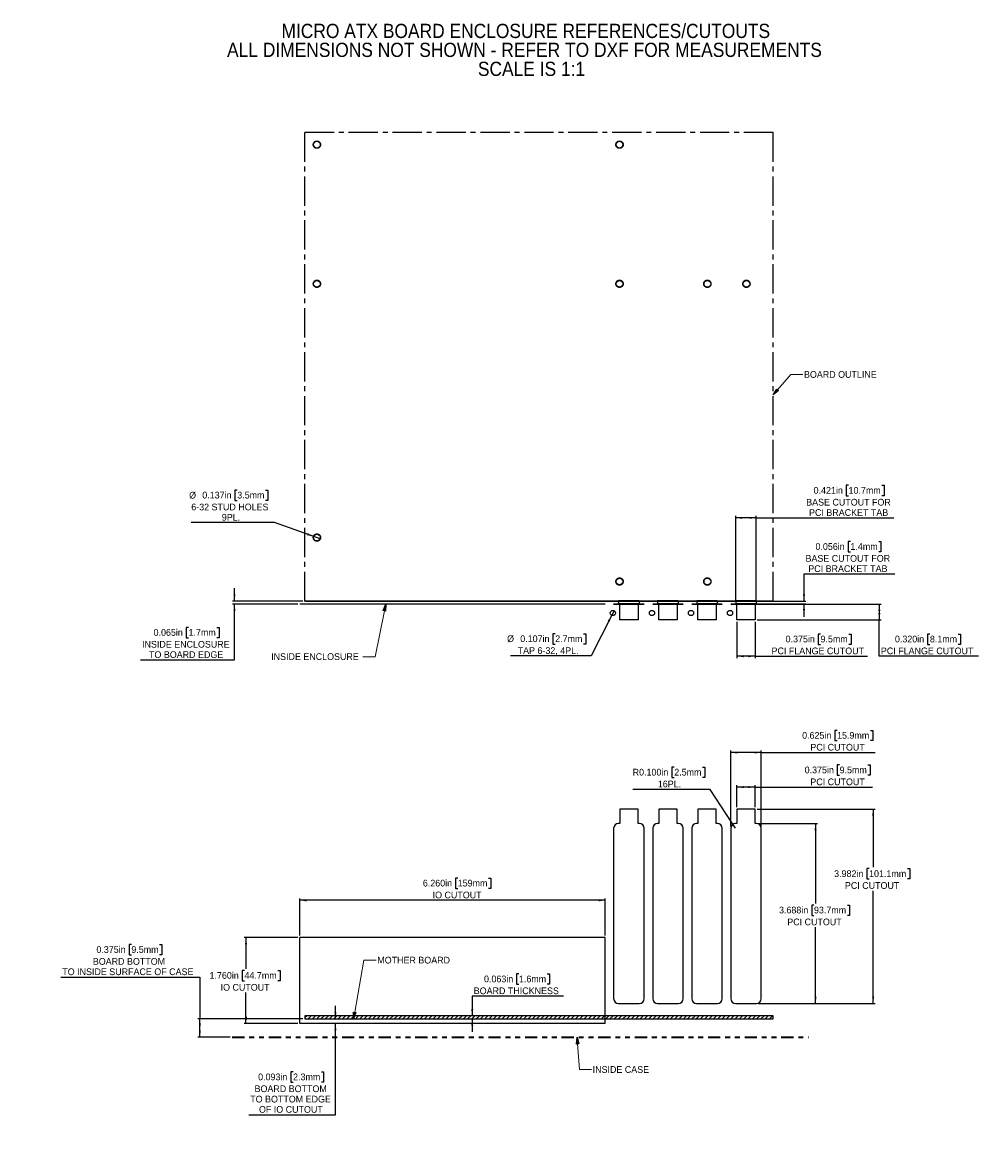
# Model space of a CAD drawing. Header units: inches. Extents: x 0 to 19.6, y 0 to 23.2.
import ezdxf

# ---------------------------------------------------------------- set-up
doc = ezdxf.new("R2010")
doc.units = ezdxf.units.IN
doc.header["$MEASUREMENT"] = 0
for name, pattern in [('SLD-Center', [0.75, 0.6, -0.05, 0.05, -0.05]), ('SLD-Phantom', [0.5, 0.25, -0.05, 0.05, -0.05, 0.05, -0.05]), ('SLD-Solid', [0])]:
    doc.linetypes.add(name, pattern=pattern)
doc.layers.add('LAYER0', color=179, linetype='SLD-Solid', lineweight=35)
doc.layers.add('SLD-0', color=179, linetype='SLD-Solid')
doc.styles.add('SLDTEXTSTYLE0', font='GOTHIC.TTF', dxfattribs={"width": 0.913})
doc.styles.add('SLDTEXTSTYLE1', font='ARIAL.TTF', dxfattribs={"width": 0.948})
doc.dimstyles.new('SLDDIMSTYLE0', dxfattribs={"dimtxt": 0.137795, "dimasz": 0.083333, "dimexe": 0, "dimexo": 0.0625, "dimgap": 0.034449, "dimtad": 0, "dimtih": 1, "dimtoh": 1, "dimdec": 3, "dimrnd": 1e-09, "dimzin": 12, "dimdsep": 46, "dimtxsty": 'SLDTEXTSTYLE1', "dimblk1": 'NONE', "dimblk2": 'NONE', "dimsah": 1, "dimcen": 0.09, "dimadec": 0, "dimazin": 3, "dimtfac": 1, "dimtdec": 3, "dimtofl": 0, "dimtmove": 0, "dimatfit": 3, "dimldrblk": 'NONE', "dimfxl": 1, "dimfrac": 2, "dimtolj": 1, "dimtzin": 12, "dimarcsym": 0})
doc.dimstyles.new('SLDDIMSTYLE1', dxfattribs={"dimtxt": 0.137795, "dimasz": 0.083333, "dimexe": 0, "dimexo": 0.0625, "dimgap": 0.034449, "dimtad": 0, "dimtih": 1, "dimtoh": 1, "dimdec": 3, "dimrnd": 1e-09, "dimzin": 12, "dimdsep": 46, "dimtxsty": 'SLDTEXTSTYLE1', "dimblk1": 'NONE', "dimblk2": 'NONE', "dimsah": 1, "dimcen": 0, "dimadec": 0, "dimazin": 3, "dimtfac": 1, "dimtdec": 3, "dimtmove": 0, "dimatfit": 3, "dimldrblk": 'NONE', "dimfxl": 1, "dimfrac": 2, "dimtolj": 1, "dimtzin": 12, "dimarcsym": 0})
doc.dimstyles.new('SLDDIMSTYLE2', dxfattribs={"dimtxt": 0.137795, "dimasz": 0.083333, "dimexe": 0, "dimexo": 0.0625, "dimgap": 0.034449, "dimtad": 0, "dimtih": 1, "dimtoh": 1, "dimdec": 3, "dimrnd": 1e-09, "dimzin": 4, "dimdsep": 46, "dimtxsty": 'SLDTEXTSTYLE1', "dimblk1": 'NONE', "dimblk2": 'NONE', "dimsah": 1, "dimcen": 0.09, "dimadec": 0, "dimazin": 1, "dimtfac": 1, "dimtdec": 3, "dimtofl": 0, "dimtmove": 0, "dimatfit": 3, "dimldrblk": 'NONE', "dimfxl": 1, "dimfrac": 2, "dimtolj": 1, "dimtzin": 12, "dimarcsym": 0})
doc.dimstyles.new('SLDDIMSTYLE3', dxfattribs={"dimtxt": 0.137795, "dimasz": 0.083333, "dimexe": 0, "dimexo": 0.0625, "dimgap": 0.034449, "dimtad": 0, "dimtih": 1, "dimtoh": 1, "dimdec": 3, "dimrnd": 1e-09, "dimzin": 4, "dimdsep": 46, "dimtxsty": 'SLDTEXTSTYLE1', "dimblk1": 'NONE', "dimblk2": 'NONE', "dimsah": 1, "dimcen": 0, "dimadec": 0, "dimazin": 1, "dimtfac": 1, "dimtdec": 3, "dimtofl": 0, "dimtmove": 0, "dimatfit": 3, "dimldrblk": 'NONE', "dimfxl": 1, "dimfrac": 2, "dimtolj": 1, "dimtzin": 12, "dimarcsym": 0})

# ---------------------------------------------------------------- blocks, each defined once
blk = doc.blocks.new('SW_NOTE_0_1')
at = {"layer": 'SLD-0', "color": 0, "insert": (5.022, 0.373), "char_height": 0.29167, "attachment_point": 2, "style": 'SLDTEXTSTYLE0'}
blk.add_mtext('MICRO ATX BOARD ENCLOSURE REFERENCES/CUTOUTS', dxfattribs=at)
blk = doc.blocks.new('SW_NOTE_0_2')
at = {"layer": 'SLD-0', "color": 0, "insert": (6.079, 0.373), "char_height": 0.29167, "attachment_point": 2, "style": 'SLDTEXTSTYLE0'}
blk.add_mtext('ALL DIMENSIONS NOT SHOWN - REFER TO DXF FOR MEASUREMENTS', dxfattribs=at)
blk = doc.blocks.new('SW_NOTE_0_3')
at = {"layer": 'SLD-0', "color": 0, "insert": (1.089, 0.373), "char_height": 0.29167, "attachment_point": 2, "style": 'SLDTEXTSTYLE0'}
blk.add_mtext('SCALE IS 1:1', dxfattribs=at)
blk = doc.blocks.new('SW_NOTE_0')
at = {"layer": 'SLD-0', "color": 7}
for name, p in [('SW_NOTE_0_1', (-0.08, -0.005)), ('SW_NOTE_0_2', (-1.164, -0.393)), ('SW_NOTE_0_3', (3.97, -0.782))]:
    blk.add_blockref(name, p, dxfattribs=at)
blk = doc.blocks.new('SW_HATCH_0')
at = {"color": 0, "linetype": 'SLD-Solid', "lineweight": 18}
for p, q in [((0, 0), (-0.042, -0.042)), ((0.088, 0), (0.026, -0.062)), ((0.177, 0), (0.114, -0.062)), ((0.265, 0), (0.203, -0.062)), ((0.354, 0), (0.291, -0.062)), ((0.442, 0), (0.379, -0.062)), ((0.53, 0), (0.468, -0.062)), ((0.619, 0), (0.556, -0.062)), ((0.707, 0), (0.645, -0.062)), ((0.795, 0), (0.733, -0.062)), ((0.884, 0), (0.821, -0.062)), ((0.972, 0), (0.91, -0.062)), ((1.061, 0), (0.998, -0.062)), ((1.149, 0), (1.087, -0.062)), ((1.237, 0), (1.175, -0.062)), ((1.326, 0), (1.263, -0.062)), ((1.414, 0), (1.352, -0.062)), ((1.503, 0), (1.44, -0.062)), ((1.591, 0), (1.528, -0.062)), ((1.679, 0), (1.617, -0.062)), ((1.768, 0), (1.705, -0.062)), ((1.856, 0), (1.794, -0.062)), ((1.945, 0), (1.882, -0.062)), ((2.033, 0), (1.97, -0.062)), ((2.121, 0), (2.059, -0.062)), ((2.21, 0), (2.147, -0.062)), ((2.298, 0), (2.236, -0.062)), ((2.386, 0), (2.324, -0.062)), ((2.475, 0), (2.412, -0.062)), ((2.563, 0), (2.501, -0.062)), ((2.652, 0), (2.589, -0.062)), ((2.74, 0), (2.678, -0.062)), ((2.828, 0), (2.766, -0.062)), ((2.917, 0), (2.854, -0.062)), ((3.005, 0), (2.943, -0.062)), ((3.094, 0), (3.031, -0.062)), ((3.182, 0), (3.119, -0.062)), ((3.27, 0), (3.208, -0.062)), ((3.359, 0), (3.296, -0.062)), ((3.447, 0), (3.385, -0.062)), ((3.536, 0), (3.473, -0.062)), ((3.624, 0), (3.561, -0.062)), ((3.712, 0), (3.65, -0.062)), ((3.801, 0), (3.738, -0.062)), ((3.889, 0), (3.827, -0.062)), ((3.977, 0), (3.915, -0.062)), ((4.066, 0), (4.003, -0.062)), ((4.154, 0), (4.092, -0.062)), ((4.243, 0), (4.18, -0.062)), ((4.331, 0), (4.269, -0.062)), ((4.419, 0), (4.357, -0.062)), ((4.508, 0), (4.445, -0.062)), ((4.596, 0), (4.534, -0.062)), ((4.685, 0), (4.622, -0.062)), ((4.773, 0), (4.71, -0.062)), ((4.861, 0), (4.799, -0.062)), ((4.95, 0), (4.887, -0.062)), ((5.038, 0), (4.976, -0.062)), ((5.127, 0), (5.064, -0.062)), ((5.215, 0), (5.152, -0.062)), ((5.303, 0), (5.241, -0.062)), ((5.392, 0), (5.329, -0.062)), ((5.48, 0), (5.418, -0.062)), ((5.568, 0), (5.506, -0.062)), ((5.657, 0), (5.594, -0.062)), ((5.745, 0), (5.683, -0.062)), ((5.834, 0), (5.771, -0.062)), ((5.922, 0), (5.86, -0.062)), ((6.01, 0), (5.948, -0.062)), ((6.099, 0), (6.036, -0.062)), ((6.187, 0), (6.125, -0.062)), ((6.275, 0), (6.213, -0.062)), ((6.364, 0), (6.301, -0.062)), ((6.452, 0), (6.39, -0.062)), ((6.541, 0), (6.478, -0.062)), ((6.629, 0), (6.567, -0.062)), ((6.717, 0), (6.655, -0.062)), ((6.806, 0), (6.743, -0.062)), ((6.894, 0), (6.832, -0.062)), ((6.983, 0), (6.92, -0.062)), ((7.071, 0), (7.009, -0.062)), ((7.159, 0), (7.097, -0.062)), ((7.248, 0), (7.185, -0.062)), ((7.336, 0), (7.274, -0.062)), ((7.425, 0), (7.362, -0.062)), ((7.513, 0), (7.451, -0.062)), ((7.601, 0), (7.539, -0.062)), ((7.69, 0), (7.627, -0.062)), ((7.778, 0), (7.716, -0.062)), ((7.866, 0), (7.804, -0.062)), ((7.955, 0), (7.892, -0.062)), ((8.043, 0), (7.981, -0.062)), ((8.132, 0), (8.069, -0.062)), ((8.22, 0), (8.158, -0.062)), ((8.308, 0), (8.246, -0.062)), ((8.397, 0), (8.334, -0.062)), ((8.485, 0), (8.423, -0.062)), ((8.574, 0), (8.511, -0.062)), ((8.662, 0), (8.6, -0.062)), ((8.75, 0), (8.688, -0.062)), ((8.839, 0), (8.776, -0.062)), ((8.927, 0), (8.865, -0.062)), ((9.016, 0), (8.953, -0.062)), ((9.104, 0), (9.041, -0.062)), ((9.192, 0), (9.13, -0.062)), ((9.281, 0), (9.218, -0.062)), ((9.369, 0), (9.307, -0.062)), ((9.457, 0), (9.395, -0.062)), ((9.546, 0), (9.483, -0.062))]:
    blk.add_line(p, q, dxfattribs=at)
blk = doc.blocks.new('_D')
at = {"layer": 'SLD-0', "color": 7}
for p, q in [((4.341, 11.316), (4.341, 11.581)), ((5.741, 11.316), (4.301, 11.316)), ((5.64, 11.251), (4.301, 11.251)), ((4.341, 10.11), (4.341, 11.251)), ((3.4, 10.776), (3.352, 10.776)), ((3.352, 10.776), (3.352, 10.564)), ((3.978, 10.776), (4.025, 10.776)), ((4.025, 10.776), (4.025, 10.564)), ((3.352, 10.564), (3.4, 10.564)), ((4.025, 10.564), (3.978, 10.564)), ((2.416, 10.11), (4.341, 10.11))]:
    blk.add_line(p, q, dxfattribs=at)
for points in [[(4.341, 11.316), (4.362, 11.454), (4.32, 11.454)], [(4.341, 11.251), (4.32, 11.114), (4.362, 11.114)]]:
    blk.add_solid(points, dxfattribs=at)
at = {"layer": 'SLD-0', "color": 7, "char_height": 0.1378, "attachment_point": 1, "style": 'SLDTEXTSTYLE1'}
for s, insert in [('0.065in', (2.684, 10.742)), ('1.7mm', (3.4, 10.742)), ('INSIDE ENCLOSURE', (2.447, 10.499)), ('TO BOARD EDGE', (2.59, 10.287))]:
    blk.add_mtext(s, dxfattribs=dict(at, insert=insert))
blk = doc.blocks.new('_None')
blk = doc.blocks.new('_D_1')
at = {"layer": 'SLD-0', "color": 7}
for p, q in [((4.398, 13.589), (4.351, 13.589)), ((4.351, 13.589), (4.351, 13.377)), ((4.977, 13.589), (5.024, 13.589)), ((5.024, 13.589), (5.024, 13.377)), ((4.351, 13.377), (4.398, 13.377)), ((5.024, 13.377), (4.977, 13.377)), ((5.159, 12.923), (3.456, 12.923)), ((5.966, 12.639), (5.159, 12.923)), ((6.095, 12.594), (5.966, 12.639))]:
    blk.add_line(p, q, dxfattribs=at)
blk.add_solid([(5.966, 12.639), (5.843, 12.705), (5.829, 12.665)], dxfattribs=at)
at = {"layer": 'SLD-0', "color": 7, "char_height": 0.1378, "attachment_point": 1, "style": 'SLDTEXTSTYLE1'}
for s, insert in [('%%c', (3.412, 13.554)), ('0.137in', (3.682, 13.555)), ('3.5mm', (4.398, 13.555)), ('6-32 STUD HOLES', (3.456, 13.312)), ('9PL.', (4.082, 13.1))]:
    blk.add_mtext(s, dxfattribs=dict(at, insert=insert))
blk = doc.blocks.new('_D_2')
at = {"layer": 'SLD-0', "color": 7}
for p, q in [((12.071, 11.024), (11.649, 10.192)), ((12.119, 11.119), (12.071, 11.024)), ((10.913, 10.647), (10.866, 10.647)), ((10.866, 10.647), (10.866, 10.435)), ((10.866, 10.435), (10.913, 10.435)), ((11.492, 10.647), (11.539, 10.647)), ((11.539, 10.435), (11.492, 10.435)), ((11.539, 10.647), (11.539, 10.435)), ((11.649, 10.192), (9.996, 10.192))]:
    blk.add_line(p, q, dxfattribs=at)
blk.add_solid([(12.071, 11.024), (11.99, 10.911), (12.028, 10.891)], dxfattribs=at)
at = {"layer": 'SLD-0', "color": 7, "char_height": 0.1378, "attachment_point": 1, "style": 'SLDTEXTSTYLE1'}
for s, insert in [('%%c', (9.927, 10.613)), ('0.107in', (10.197, 10.613)), ('2.7mm', (10.913, 10.613)), ('TAP 6-32, 4PL.', (10.144, 10.37))]:
    blk.add_mtext(s, dxfattribs=dict(at, insert=insert))
blk = doc.blocks.new('_D_3')
at = {"layer": 'SLD-0', "color": 7}
for p, q in [((14.635, 10.892), (14.635, 10.147)), ((15.01, 10.892), (15.01, 10.147)), ((16.349, 10.641), (16.302, 10.641)), ((16.302, 10.641), (16.302, 10.429)), ((16.302, 10.429), (16.349, 10.429)), ((16.928, 10.641), (16.975, 10.641)), ((16.975, 10.429), (16.928, 10.429)), ((16.975, 10.641), (16.975, 10.429)), ((15.01, 10.186), (14.635, 10.186)), ((15.01, 10.186), (17.311, 10.186))]:
    blk.add_line(p, q, dxfattribs=at)
for points in [[(14.635, 10.186), (14.773, 10.165), (14.773, 10.208)], [(15.01, 10.186), (14.872, 10.208), (14.872, 10.165)]]:
    blk.add_solid(points, dxfattribs=at)
at = {"layer": 'SLD-0', "color": 7, "char_height": 0.1378, "attachment_point": 1, "style": 'SLDTEXTSTYLE1'}
for s, insert in [('0.375in', (15.634, 10.607)), ('9.5mm', (16.349, 10.607)), ('PCI FLANGE CUTOUT', (15.345, 10.364))]:
    blk.add_mtext(s, dxfattribs=dict(at, insert=insert))
blk = doc.blocks.new('_D_4')
at = {"layer": 'SLD-0', "color": 7}
for p, q in [((15.05, 11.251), (17.594, 11.251)), ((17.554, 11.251), (17.554, 10.931)), ((15.05, 10.931), (17.594, 10.931)), ((17.554, 10.186), (17.554, 10.931)), ((18.59, 10.641), (18.543, 10.641)), ((18.543, 10.641), (18.543, 10.429)), ((18.543, 10.429), (18.59, 10.429)), ((19.169, 10.641), (19.216, 10.641)), ((19.216, 10.429), (19.169, 10.429)), ((19.216, 10.641), (19.216, 10.429)), ((19.584, 10.186), (17.554, 10.186))]:
    blk.add_line(p, q, dxfattribs=at)
for points in [[(17.554, 11.251), (17.533, 11.114), (17.575, 11.114)], [(17.554, 10.931), (17.575, 11.069), (17.533, 11.069)]]:
    blk.add_solid(points, dxfattribs=at)
at = {"layer": 'SLD-0', "color": 7, "char_height": 0.1378, "attachment_point": 1, "style": 'SLDTEXTSTYLE1'}
for s, insert in [('0.320in', (17.874, 10.607)), ('8.1mm', (18.59, 10.607)), ('PCI FLANGE CUTOUT', (17.586, 10.364))]:
    blk.add_mtext(s, dxfattribs=dict(at, insert=insert))
blk = doc.blocks.new('_D_5')
at = {"layer": 'SLD-0', "color": 7}
for p, q in [((16.924, 13.687), (16.876, 13.687)), ((16.876, 13.687), (16.876, 13.475)), ((17.608, 13.687), (17.655, 13.687)), ((17.655, 13.687), (17.655, 13.475)), ((16.876, 13.475), (16.924, 13.475)), ((17.655, 13.475), (17.608, 13.475)), ((14.612, 11.301), (14.612, 13.06)), ((15.033, 13.021), (14.612, 13.021)), ((15.033, 11.301), (15.033, 13.06)), ((15.033, 13.021), (17.854, 13.021))]:
    blk.add_line(p, q, dxfattribs=at)
for points in [[(14.612, 13.021), (14.75, 13), (14.75, 13.042)], [(15.033, 13.021), (14.895, 13.042), (14.895, 13)]]:
    blk.add_solid(points, dxfattribs=at)
at = {"layer": 'SLD-0', "color": 7, "char_height": 0.1378, "attachment_point": 1, "style": 'SLDTEXTSTYLE1'}
for s, insert in [('0.421in', (16.208, 13.653)), ('10.7mm', (16.924, 13.653)), ('BASE CUTOUT FOR', (16.056, 13.41)), ('PCI BRACKET TAB', (16.114, 13.198))]:
    blk.add_mtext(s, dxfattribs=dict(at, insert=insert))
blk = doc.blocks.new('_D_6')
at = {"layer": 'SLD-0', "color": 7}
for p, q in [((16.962, 12.536), (16.915, 12.536)), ((16.915, 12.536), (16.915, 12.325)), ((17.541, 12.536), (17.588, 12.536)), ((17.588, 12.536), (17.588, 12.325)), ((16.915, 12.325), (16.962, 12.325)), ((17.588, 12.325), (17.541, 12.325)), ((17.872, 11.87), (16.01, 11.87)), ((16.01, 11.87), (16.01, 11.317)), ((15.073, 11.317), (16.05, 11.317)), ((15.073, 11.261), (16.05, 11.261)), ((16.01, 11.261), (16.01, 10.996))]:
    blk.add_line(p, q, dxfattribs=at)
for points in [[(16.01, 11.317), (16.032, 11.455), (15.989, 11.455)], [(16.01, 11.261), (15.989, 11.124), (16.032, 11.124)]]:
    blk.add_solid(points, dxfattribs=at)
at = {"layer": 'SLD-0', "color": 7, "char_height": 0.1378, "attachment_point": 1, "style": 'SLDTEXTSTYLE1'}
for s, insert in [('0.056in', (16.246, 12.502)), ('1.4mm', (16.962, 12.502)), ('BASE CUTOUT FOR', (16.042, 12.259)), ('PCI BRACKET TAB', (16.099, 12.048))]:
    blk.add_mtext(s, dxfattribs=dict(at, insert=insert))
blk = doc.blocks.new('_D_7')
at = {"layer": 'SLD-0', "color": 7}
for p, q in [((2.228, 4.278), (2.181, 4.278)), ((2.181, 4.278), (2.181, 4.067)), ((2.807, 4.278), (2.854, 4.278)), ((2.854, 4.278), (2.854, 4.067)), ((2.181, 4.067), (2.228, 4.067)), ((2.854, 4.067), (2.807, 4.067)), ((0.782, 3.612), (3.632, 3.612)), ((3.632, 3.612), (3.632, 2.755)), ((5.741, 2.755), (3.593, 2.755)), ((3.632, 2.38), (3.632, 2.755)), ((4.256, 2.38), (3.593, 2.38))]:
    blk.add_line(p, q, dxfattribs=at)
for points in [[(3.632, 2.755), (3.611, 2.617), (3.653, 2.617)], [(3.632, 2.38), (3.653, 2.517), (3.611, 2.517)]]:
    blk.add_solid(points, dxfattribs=at)
at = {"layer": 'SLD-0', "color": 7, "char_height": 0.1378, "attachment_point": 1, "style": 'SLDTEXTSTYLE1'}
for s, insert in [('0.375in', (1.512, 4.245)), ('9.5mm', (2.228, 4.245)), ('BOARD BOTTOM', (1.439, 4.002)), ('TO INSIDE SURFACE OF CASE', (0.813, 3.79))]:
    blk.add_mtext(s, dxfattribs=dict(at, insert=insert))
blk = doc.blocks.new('_D_8')
at = {"layer": 'SLD-0', "color": 7}
for p, q in [((6.41, 2.755), (6.41, 3.02)), ((6.41, 0.792), (6.41, 2.662)), ((5.542, 1.67), (5.495, 1.67)), ((5.495, 1.67), (5.495, 1.458)), ((6.121, 1.67), (6.168, 1.67)), ((6.168, 1.67), (6.168, 1.458)), ((5.495, 1.458), (5.542, 1.458)), ((6.168, 1.458), (6.121, 1.458)), ((4.632, 0.792), (6.41, 0.792))]:
    blk.add_line(p, q, dxfattribs=at)
for points in [[(6.41, 2.755), (6.431, 2.892), (6.388, 2.892)], [(6.41, 2.662), (6.388, 2.524), (6.431, 2.524)]]:
    blk.add_solid(points, dxfattribs=at)
at = {"layer": 'SLD-0', "color": 7, "char_height": 0.1378, "attachment_point": 1, "style": 'SLDTEXTSTYLE1'}
for s, insert in [('0.093in', (4.826, 1.636)), ('2.3mm', (5.542, 1.636)), ('BOARD BOTTOM', (4.753, 1.393)), ('TO BOTTOM EDGE', (4.664, 1.181)), ('OF IO CUTOUT', (4.843, 0.97))]:
    blk.add_mtext(s, dxfattribs=dict(at, insert=insert))
blk = doc.blocks.new('_D_9')
at = {"layer": 'SLD-0', "color": 7}
for p, q in [((10.17, 3.677), (10.122, 3.677)), ((10.122, 3.677), (10.122, 3.466)), ((10.748, 3.677), (10.796, 3.677)), ((10.796, 3.677), (10.796, 3.466)), ((10.122, 3.466), (10.17, 3.466)), ((10.796, 3.466), (10.748, 3.466)), ((11.085, 3.223), (9.212, 3.223)), ((9.212, 3.223), (9.212, 2.817)), ((9.212, 2.755), (9.212, 2.49))]:
    blk.add_line(p, q, dxfattribs=at)
for points in [[(9.212, 2.817), (9.234, 2.955), (9.191, 2.955)], [(9.212, 2.755), (9.191, 2.617), (9.234, 2.617)]]:
    blk.add_solid(points, dxfattribs=at)
at = {"layer": 'SLD-0', "color": 7, "char_height": 0.1378, "attachment_point": 1, "style": 'SLDTEXTSTYLE1'}
for s, insert in [('0.063in', (9.454, 3.643)), ('1.6mm', (10.17, 3.643)), ('BOARD THICKNESS', (9.244, 3.4))]:
    blk.add_mtext(s, dxfattribs=dict(at, insert=insert))
blk = doc.blocks.new('_D_10')
at = {"layer": 'SLD-0', "color": 7}
for p, q in [((15.075, 6.76), (16.286, 6.76)), ((16.247, 6.76), (16.247, 5.12)), ((16.215, 5.088), (16.168, 5.088)), ((16.168, 5.088), (16.168, 4.877)), ((16.168, 4.877), (16.215, 4.877)), ((16.899, 5.088), (16.946, 5.088)), ((16.946, 4.877), (16.899, 4.877)), ((16.946, 5.088), (16.946, 4.877)), ((16.247, 3.072), (16.247, 4.634)), ((15.075, 3.072), (16.286, 3.072))]:
    blk.add_line(p, q, dxfattribs=at)
for points in [[(16.247, 6.76), (16.225, 6.622), (16.268, 6.622)], [(16.247, 3.072), (16.268, 3.21), (16.225, 3.21)]]:
    blk.add_solid(points, dxfattribs=at)
at = {"layer": 'SLD-0', "color": 7, "char_height": 0.1378, "attachment_point": 1, "style": 'SLDTEXTSTYLE1'}
for s, insert in [('3.688in', (15.499, 5.054)), ('93.7mm', (16.215, 5.054)), ('PCI CUTOUT', (15.668, 4.811))]:
    blk.add_mtext(s, dxfattribs=dict(at, insert=insert))
blk = doc.blocks.new('_D_11')
at = {"layer": 'SLD-0', "color": 7}
for p, q in [((15.05, 7.054), (17.467, 7.054)), ((17.428, 7.054), (17.428, 5.865)), ((17.344, 5.834), (17.296, 5.834)), ((17.296, 5.834), (17.296, 5.622)), ((18.133, 5.834), (18.18, 5.834)), ((18.18, 5.834), (18.18, 5.622)), ((17.296, 5.622), (17.344, 5.622)), ((18.18, 5.622), (18.133, 5.622)), ((17.428, 3.072), (17.428, 5.379)), ((15.075, 3.072), (17.467, 3.072))]:
    blk.add_line(p, q, dxfattribs=at)
for points in [[(17.428, 7.054), (17.406, 6.916), (17.449, 6.916)], [(17.428, 3.072), (17.449, 3.21), (17.406, 3.21)]]:
    blk.add_solid(points, dxfattribs=at)
at = {"layer": 'SLD-0', "color": 7, "char_height": 0.1378, "attachment_point": 1, "style": 'SLDTEXTSTYLE1'}
for s, insert in [('3.982in', (16.628, 5.8)), ('101.1mm', (17.344, 5.8)), ('PCI CUTOUT', (16.849, 5.557))]:
    blk.add_mtext(s, dxfattribs=dict(at, insert=insert))
blk = doc.blocks.new('_D_12')
at = {"layer": 'SLD-0', "color": 7}
for p, q in [((16.688, 8.667), (16.64, 8.667)), ((16.64, 8.667), (16.64, 8.456)), ((17.371, 8.667), (17.419, 8.667)), ((17.419, 8.667), (17.419, 8.456)), ((16.64, 8.456), (16.688, 8.456)), ((17.419, 8.456), (17.371, 8.456)), ((14.51, 6.7), (14.51, 8.252)), ((15.135, 8.213), (14.51, 8.213)), ((15.135, 6.7), (15.135, 8.252)), ((15.135, 8.213), (17.466, 8.213))]:
    blk.add_line(p, q, dxfattribs=at)
for points in [[(14.51, 8.213), (14.648, 8.191), (14.648, 8.234)], [(15.135, 8.213), (14.997, 8.234), (14.997, 8.191)]]:
    blk.add_solid(points, dxfattribs=at)
at = {"layer": 'SLD-0', "color": 7, "char_height": 0.1378, "attachment_point": 1, "style": 'SLDTEXTSTYLE1'}
for s, insert in [('0.625in', (15.972, 8.633)), ('15.9mm', (16.688, 8.633)), ('PCI CUTOUT', (16.141, 8.39))]:
    blk.add_mtext(s, dxfattribs=dict(at, insert=insert))
blk = doc.blocks.new('_D_13')
at = {"layer": 'SLD-0', "color": 7}
for p, q in [((16.74, 7.958), (16.693, 7.958)), ((16.693, 7.958), (16.693, 7.747)), ((17.319, 7.958), (17.366, 7.958)), ((17.366, 7.958), (17.366, 7.747)), ((16.693, 7.747), (16.74, 7.747)), ((17.366, 7.747), (17.319, 7.747)), ((14.635, 7.094), (14.635, 7.543)), ((15.01, 7.504), (14.635, 7.504)), ((15.01, 7.094), (15.01, 7.543)), ((15.01, 7.504), (17.414, 7.504))]:
    blk.add_line(p, q, dxfattribs=at)
for points in [[(14.635, 7.504), (14.773, 7.483), (14.773, 7.525)], [(15.01, 7.504), (14.872, 7.525), (14.872, 7.483)]]:
    blk.add_solid(points, dxfattribs=at)
at = {"layer": 'SLD-0', "color": 7, "char_height": 0.1378, "attachment_point": 1, "style": 'SLDTEXTSTYLE1'}
for s, insert in [('0.375in', (16.024, 7.925)), ('9.5mm', (16.74, 7.925)), ('PCI CUTOUT', (16.141, 7.681))]:
    blk.add_mtext(s, dxfattribs=dict(at, insert=insert))
blk = doc.blocks.new('_D_14')
at = {"layer": 'SLD-0', "color": 7}
for p, q in [((13.352, 7.913), (13.305, 7.913)), ((13.305, 7.913), (13.305, 7.702)), ((13.931, 7.913), (13.978, 7.913)), ((13.978, 7.913), (13.978, 7.702)), ((13.305, 7.702), (13.352, 7.702)), ((13.978, 7.702), (13.931, 7.702)), ((14.088, 7.458), (12.5, 7.458)), ((14.555, 6.744), (14.088, 7.458)), ((14.61, 6.66), (14.555, 6.744))]:
    blk.add_line(p, q, dxfattribs=at)
blk.add_solid([(14.555, 6.744), (14.498, 6.871), (14.462, 6.848)], dxfattribs=at)
at = {"layer": 'SLD-0', "color": 7, "char_height": 0.1378, "attachment_point": 1, "style": 'SLDTEXTSTYLE1'}
for s, insert in [('R0.100in', (12.5, 7.879)), ('2.5mm', (13.352, 7.879)), ('16PL.', (13.016, 7.636))]:
    blk.add_mtext(s, dxfattribs=dict(at, insert=insert))
blk = doc.blocks.new('_D_15')
at = {"layer": 'SLD-0', "color": 7}
for p, q in [((8.916, 5.64), (8.869, 5.64)), ((8.869, 5.64), (8.869, 5.429)), ((9.548, 5.64), (9.595, 5.64)), ((9.595, 5.64), (9.595, 5.429)), ((8.869, 5.429), (8.916, 5.429)), ((9.595, 5.429), (9.548, 5.429)), ((5.679, 4.462), (5.679, 5.225)), ((11.939, 5.186), (5.679, 5.186)), ((11.939, 4.462), (11.939, 5.225))]:
    blk.add_line(p, q, dxfattribs=at)
for points in [[(5.679, 5.186), (5.817, 5.164), (5.817, 5.207)], [(11.939, 5.186), (11.802, 5.207), (11.802, 5.164)]]:
    blk.add_solid(points, dxfattribs=at)
at = {"layer": 'SLD-0', "color": 7, "char_height": 0.1378, "attachment_point": 1, "style": 'SLDTEXTSTYLE1'}
for s, insert in [('6.260in', (8.201, 5.606)), ('159mm', (8.916, 5.606)), ('IO CUTOUT', (8.401, 5.363))]:
    blk.add_mtext(s, dxfattribs=dict(at, insert=insert))
blk = doc.blocks.new('_D_16')
at = {"layer": 'SLD-0', "color": 7}
for p, q in [((5.64, 4.422), (4.538, 4.422)), ((4.577, 4.422), (4.577, 3.779)), ((4.546, 3.748), (4.498, 3.748)), ((4.498, 3.748), (4.498, 3.536)), ((5.229, 3.748), (5.277, 3.748)), ((5.277, 3.748), (5.277, 3.536)), ((4.498, 3.536), (4.546, 3.536)), ((5.277, 3.536), (5.229, 3.536)), ((4.577, 2.662), (4.577, 3.293)), ((5.64, 2.662), (4.538, 2.662))]:
    blk.add_line(p, q, dxfattribs=at)
for points in [[(4.577, 4.422), (4.556, 4.284), (4.598, 4.284)], [(4.577, 2.662), (4.598, 2.8), (4.556, 2.8)]]:
    blk.add_solid(points, dxfattribs=at)
at = {"layer": 'SLD-0', "color": 7, "char_height": 0.1378, "attachment_point": 1, "style": 'SLDTEXTSTYLE1'}
for s, insert in [('1.760in', (3.83, 3.714)), ('44.7mm', (4.546, 3.714)), ('IO CUTOUT', (4.057, 3.471))]:
    blk.add_mtext(s, dxfattribs=dict(at, insert=insert))

msp = doc.modelspace()

# ---------------------------------------------------------------- hatches: boundary and pattern name
at = {"linetype": 'Continuous'}
for points in [[(15.4525, 15.6576), (15.4874, 15.6277), (15.3804, 15.5379)], [(7.4349, 11.1117), (7.3899, 11.1208), (7.4398, 11.2513)], [(6.7818, 2.8943), (6.827, 2.8863), (6.7801, 2.7547)], [(11.3956, 2.2437), (11.3498, 2.2406), (11.3636, 2.3797)]]:
    msp.add_hatch(color=7, dxfattribs=at).paths.add_polyline_path(points, flags=0)

# ---------------------------------------------------------------- linework, layer by layer
at = {"layer": 'LAYER0', "linetype": 'SLD-Phantom'}
msp.add_line((4.295, 2.3797), (16.1025, 2.3797), dxfattribs=at)
at = {"layer": 'SLD-0', "color": 7, "linetype": 'SLD-Center'}
for p, q in [((15.3804, 20.9163), (5.7804, 20.9163)), ((5.7804, 11.3163), (5.7804, 20.9163)), ((15.3804, 11.3163), (15.3804, 20.9163)), ((15.3804, 11.3163), (5.7804, 11.3163))]:
    msp.add_line(p, q, dxfattribs=at)
at = {"layer": 'SLD-0', "color": 7, "linetype": 'SLD-Solid', "lineweight": 18}
for p, q in [((15.4699, 15.6427), (15.7401, 15.9589)), ((15.7401, 15.9589), (15.9901, 15.9589)), ((7.4124, 11.1163), (7.2216, 10.1753)), ((7.2216, 10.1753), (6.9716, 10.1753)), ((6.8044, 2.8903), (6.9948, 3.956)), ((6.9948, 3.956), (7.2448, 3.956)), ((11.3727, 2.2422), (11.4074, 1.7217)), ((11.4074, 1.7217), (11.6574, 1.7217))]:
    msp.add_line(p, q, dxfattribs=at)
at = {"layer": 'SLD-0'}
for p, q in [((15.3804, 15.5379), (15.4525, 15.6576)), ((15.4874, 15.6277), (15.3804, 15.5379)), ((15.4525, 15.6576), (15.4874, 15.6277)), ((7.3899, 11.1208), (7.4398, 11.2513)), ((7.4349, 11.1117), (7.3899, 11.1208)), ((7.4398, 11.2513), (7.4349, 11.1117)), ((11.9804, 2.8172), (5.7804, 2.8172)), ((5.7804, 2.8172), (5.7804, 2.7547)), ((6.7801, 2.7547), (6.7818, 2.8943)), ((6.827, 2.8863), (6.7801, 2.7547)), ((6.7818, 2.8943), (6.827, 2.8863)), ((11.9804, 2.8171), (11.9804, 2.8172)), ((15.3804, 2.8171), (11.9804, 2.8171)), ((15.3804, 2.7547), (15.3804, 2.8171)), ((5.7804, 2.7547), (15.3804, 2.7547)), ((11.3498, 2.2406), (11.3636, 2.3797)), ((11.3636, 2.3797), (11.3956, 2.2437)), ((11.3956, 2.2437), (11.3498, 2.2406))]:
    msp.add_line(p, q, dxfattribs=at)
at = {"layer": 'SLD-0', "color": 7, "linetype": 'SLD-Solid'}
for p, q in [((11.9393, 11.2513), (5.6793, 11.2513)), ((11.9393, 11.2513), (5.6793, 11.2513)), ((11.9804, 11.3163), (5.7804, 11.3163)), ((5.7804, 11.3163), (15.3804, 11.3163)), ((15.3804, 11.3163), (11.9804, 11.3163)), ((12.2102, 11.2513), (12.1102, 11.2513)), ((12.1102, 11.2513), (12.2102, 11.2513)), ((12.2352, 11.2513), (12.2102, 11.2513)), ((12.2102, 11.2513), (12.6352, 11.2513)), ((12.6332, 11.3173), (12.2122, 11.3173)), ((12.2122, 11.3173), (12.2122, 11.2613)), ((12.6332, 11.2613), (12.2122, 11.2613)), ((12.6102, 11.2513), (12.2352, 11.2513)), ((12.2352, 11.2513), (12.6102, 11.2513)), ((12.2352, 10.9313), (12.2352, 11.2513)), ((12.6352, 11.2513), (12.6102, 11.2513)), ((12.6102, 11.2513), (12.6102, 10.9313)), ((12.6332, 11.3173), (12.6332, 11.2613)), ((12.6352, 11.2513), (12.7352, 11.2513)), ((12.7352, 11.2513), (12.6352, 11.2513)), ((13.0102, 11.2513), (12.9102, 11.2513)), ((12.9102, 11.2513), (13.0102, 11.2513)), ((13.0352, 11.2513), (13.0102, 11.2513)), ((13.0102, 11.2513), (13.4352, 11.2513)), ((13.4332, 11.3173), (13.0122, 11.3173)), ((13.0122, 11.3173), (13.0122, 11.2613)), ((13.4332, 11.2613), (13.0122, 11.2613)), ((13.4102, 11.2513), (13.0352, 11.2513)), ((13.0352, 11.2513), (13.4102, 11.2513)), ((13.0352, 10.9313), (13.0352, 11.2513)), ((13.4352, 11.2513), (13.4102, 11.2513)), ((13.4102, 11.2513), (13.4102, 10.9313)), ((13.4332, 11.3173), (13.4332, 11.2613)), ((13.4352, 11.2513), (13.5352, 11.2513)), ((13.5352, 11.2513), (13.4352, 11.2513)), ((13.8102, 11.2513), (13.7102, 11.2513)), ((13.7102, 11.2513), (13.8102, 11.2513)), ((13.8352, 11.2513), (13.8102, 11.2513)), ((13.8102, 11.2513), (14.2352, 11.2513)), ((14.2332, 11.3173), (13.8122, 11.3173)), ((13.8122, 11.3173), (13.8122, 11.2613)), ((14.2332, 11.2613), (13.8122, 11.2613)), ((14.2102, 11.2513), (13.8352, 11.2513)), ((13.8352, 11.2513), (14.2102, 11.2513)), ((13.8352, 10.9313), (13.8352, 11.2513)), ((14.2352, 11.2513), (14.2102, 11.2513)), ((14.2102, 11.2513), (14.2102, 10.9313)), ((14.2332, 11.3173), (14.2332, 11.2613)), ((14.2352, 11.2513), (14.3352, 11.2513)), ((14.3352, 11.2513), (14.2352, 11.2513)), ((14.6102, 11.2513), (14.5102, 11.2513)), ((14.5102, 11.2513), (14.6102, 11.2513)), ((14.6352, 11.2513), (14.6102, 11.2513)), ((14.6102, 11.2513), (15.0352, 11.2513)), ((15.0332, 11.3173), (14.6122, 11.3173)), ((14.6122, 11.3173), (14.6122, 11.2613)), ((15.0332, 11.2613), (14.6122, 11.2613)), ((15.0102, 11.2513), (14.6352, 11.2513)), ((14.6352, 11.2513), (15.0102, 11.2513)), ((14.6352, 10.9313), (14.6352, 11.2513)), ((15.0352, 11.2513), (15.0102, 11.2513)), ((15.0102, 11.2513), (15.0102, 10.9313)), ((15.0332, 11.3173), (15.0332, 11.2613)), ((15.0352, 11.2513), (15.1352, 11.2513)), ((15.1352, 11.2513), (15.0352, 11.2513)), ((12.6102, 10.9313), (12.2352, 10.9313)), ((13.4102, 10.9313), (13.0352, 10.9313)), ((14.2102, 10.9313), (13.8352, 10.9313)), ((15.0102, 10.9313), (14.6352, 10.9313)), ((12.6102, 7.0542), (12.2352, 7.0542)), ((12.2352, 7.0542), (12.2352, 6.7602)), ((12.6102, 6.7602), (12.6102, 7.0542)), ((13.4102, 7.0542), (13.0352, 7.0542)), ((13.0352, 7.0542), (13.0352, 6.7602)), ((13.4102, 6.7602), (13.4102, 7.0542)), ((14.2102, 7.0542), (13.8352, 7.0542)), ((13.8352, 7.0542), (13.8352, 6.7602)), ((14.2102, 6.7602), (14.2102, 7.0542)), ((15.0102, 7.0542), (14.6352, 7.0542)), ((14.6352, 7.0542), (14.6352, 6.7602)), ((15.0102, 6.7602), (15.0102, 7.0542)), ((12.2352, 6.7602), (12.2102, 6.7602)), ((12.6352, 6.7602), (12.6102, 6.7602)), ((13.0352, 6.7602), (13.0102, 6.7602)), ((13.4352, 6.7602), (13.4102, 6.7602)), ((13.8352, 6.7602), (13.8102, 6.7602)), ((14.2352, 6.7602), (14.2102, 6.7602)), ((14.6352, 6.7602), (14.6102, 6.7602)), ((15.0352, 6.7602), (15.0102, 6.7602)), ((12.1102, 6.6602), (12.1102, 3.1722)), ((12.7352, 3.1722), (12.7352, 6.6602)), ((12.9102, 6.6602), (12.9102, 3.1722)), ((13.5352, 3.1722), (13.5352, 6.6602)), ((13.7102, 6.6602), (13.7102, 3.1722)), ((14.3352, 3.1722), (14.3352, 6.6602)), ((14.5102, 6.6602), (14.5102, 3.1722)), ((15.1352, 3.1722), (15.1352, 6.6602)), ((11.9393, 4.4222), (5.6793, 4.4222)), ((5.6793, 2.6622), (5.6793, 4.4222)), ((11.9393, 2.6622), (11.9393, 4.4222)), ((12.2102, 3.0722), (12.6352, 3.0722)), ((13.0102, 3.0722), (13.4352, 3.0722)), ((13.8102, 3.0722), (14.2352, 3.0722)), ((14.6102, 3.0722), (15.0352, 3.0722)), ((11.9804, 2.8172), (5.7804, 2.8172)), ((5.7804, 2.8172), (5.7804, 2.7547)), ((11.9804, 2.8171), (11.9804, 2.8172)), ((15.3804, 2.8171), (11.9804, 2.8171)), ((15.3804, 2.7547), (15.3804, 2.8171)), ((11.9393, 2.6622), (5.6793, 2.6622)), ((5.7804, 2.7547), (15.3804, 2.7547))]:
    msp.add_line(p, q, dxfattribs=at)
at = {"layer": 'SLD-0', "color": 7, "linetype": 'SLD-Solid', "lineweight": 25}
for p, q in [((5.7804, 2.8172), (5.7804, 2.7547)), ((11.9804, 2.8172), (5.7804, 2.8172)), ((11.9804, 2.8171), (11.9804, 2.8172)), ((15.3804, 2.8171), (11.9804, 2.8171)), ((15.3804, 2.7547), (15.3804, 2.8171)), ((5.7804, 2.7547), (15.3804, 2.7547))]:
    msp.add_line(p, q, dxfattribs=at)
at = {"layer": 'SLD-0', "color": 7, "linetype": 'SLD-Center'}
for centre in [(6.0304, 20.6663), (12.2304, 20.6663), (6.0304, 17.8163), (12.2304, 17.8163), (14.0304, 17.8163), (14.8304, 17.8163), (6.0304, 12.6163), (12.2304, 11.7163), (14.0304, 11.7163)]:
    msp.add_circle(centre, 0.075, dxfattribs=at)
at = {"layer": 'SLD-0', "color": 7, "linetype": 'SLD-Solid'}
for centre, radius in [((6.0304, 20.6663), 0.0685), ((12.2304, 20.6663), 0.0685), ((6.0304, 17.8163), 0.0685), ((12.2304, 17.8163), 0.0685), ((14.0304, 17.8163), 0.0685), ((14.8304, 17.8163), 0.0685), ((6.0304, 12.6163), 0.0685), ((12.2304, 11.7163), 0.0685), ((14.0304, 11.7163), 0.0685), ((12.0952, 11.0713), 0.0533), ((12.8952, 11.0713), 0.0533), ((13.6952, 11.0713), 0.0533), ((14.4952, 11.0713), 0.0533)]:
    msp.add_circle(centre, radius, dxfattribs=at)
for centre, start, end in [((12.2102, 6.6602), 90, 180), ((12.6352, 6.6602), 0, 90), ((13.0102, 6.6602), 90, 180), ((13.4352, 6.6602), 0, 90), ((13.8102, 6.6602), 90, 180), ((14.2352, 6.6602), 0, 90), ((14.6102, 6.6602), 90, 180), ((15.0352, 6.6602), 0, 90), ((12.2102, 3.1722), 180, 270), ((12.6352, 3.1722), 270, 0), ((13.0102, 3.1722), 180, 270), ((13.4352, 3.1722), 270, 0), ((13.8102, 3.1722), 180, 270), ((14.2352, 3.1722), 270, 0), ((14.6102, 3.1722), 180, 270), ((15.0352, 3.1722), 270, 0)]:
    msp.add_arc(centre, 0.1, start, end, dxfattribs=at)

# ---------------------------------------------------------------- block references
at = {"color": 7, "linetype": 'Continuous'}
msp.add_blockref('SW_NOTE_0', (5.3681, 22.7747), dxfattribs=at)
at = {"color": 7, "linetype": 'SLD-Solid', "lineweight": 18}
msp.add_blockref('SW_HATCH_0', (5.8224, 2.8172), dxfattribs=at)

# ---------------------------------------------------------------- texts
at = {"layer": 'SLD-0', "color": 7, "char_height": 0.137795, "attachment_point": 1, "style": 'SLDTEXTSTYLE1'}
for s, insert in [('BOARD OUTLINE', (16.0103, 16.0279)), ('INSIDE ENCLOSURE', (5.0935, 10.2468)), ('MOTHER BOARD', (7.2674, 4.0282)), ('INSIDE CASE', (11.6797, 1.7874))]:
    msp.add_mtext(s, dxfattribs=dict(at, insert=insert))

# ---------------------------------------------------------------- dimensions: what is measured, and where the dimension line sits
at = {"layer": 'SLD-0', "color": 7}
for base, p1, p2, text, dimstyle, picture, middle in [((15.0332, 13.3697), (14.6122, 11.2613), (15.0332, 11.2613), '<>in\\PBASE CUTOUT FOR\\PPCI BRACKET TAB', 'SLDDIMSTYLE0', '_D_5', (16.9552, 13.3697)), ((15.0102, 10.4294), (14.6352, 10.9313), (15.0102, 10.9313), '<>in\\PPCI FLANGE CUTOUT', 'SLDDIMSTYLE0', '_D_3', (16.3282, 10.4294)), ((15.1352, 8.4556), (14.5102, 6.6602), (15.1352, 6.6602), '<>in\\PPCI CUTOUT', 'SLDDIMSTYLE0', '_D_12', (16.719, 8.4556)), ((15.0102, 7.7469), (14.6352, 7.0542), (15.0102, 7.0542), '<>in\\PPCI CUTOUT', 'SLDDIMSTYLE0', '_D_13', (16.719, 7.7469)), ((11.9393, 5.4287), (5.6793, 4.4222), (11.9393, 4.4222), '<>in\\PIO CUTOUT', 'SLDDIMSTYLE2', '_D_15', (8.9214, 5.4287))]:
    dim = msp.add_linear_dim(base=base, p1=p1, p2=p2, text=text, dimstyle=dimstyle, dxfattribs=at)
    dim.commit()
    dim.dimension.update_dxf_attribs({"geometry": picture, "text_midpoint": middle, "dimtype": 160})
for p1, text, picture, middle in [((0.0591, 0.1236), '<>in\\P6-32 STUD HOLES\\P9PL.', '_D_1', (4.2763, 13.2713)), ((0.0785585, 0.0719083), '<>in\\PTAP 6-32. 4PL.', '_D_2', (10.7913449, 10.4354872))]:
    dim = msp.add_diameter_dim_2p(p1=p1, p2=(0, 0), text=text, dimstyle='SLDDIMSTYLE1', dxfattribs=at)
    dim.commit()
    dim.dimension.update_dxf_attribs({"geometry": picture, "text_midpoint": middle, "dimtype": 163})
for base, p1, p2, text, dimstyle, picture, middle in [((15.9965, 11.3173), (15.0332, 11.2613), (15.0332, 11.3173), '<>in\\PBASE CUTOUT FOR\\PPCI BRACKET TAB', 'SLDDIMSTYLE0', '_D_6', (15.9965, 12.2188)), ((4.327, 11.2513), (5.7804, 11.3163), (5.6793, 11.2513), '<>in\\PINSIDE ENCLOSURE\\PTO BOARD EDGE', 'SLDDIMSTYLE0', '_D', (4.327, 10.4585)), ((17.5404, 11.2513), (15.0102, 10.9313), (15.0102, 11.2513), '<>in\\PPCI FLANGE CUTOUT', 'SLDDIMSTYLE2', '_D_4', (17.5404, 10.4294)), ((17.4276, 7.0542), (15.0352, 3.0722), (15.0102, 7.0542), '<>in\\PPCI CUTOUT', 'SLDDIMSTYLE0', '_D_11', (17.4276, 5.6224)), ((16.2465, 6.7602), (15.0352, 3.0722), (15.0352, 6.7602), '<>in\\PPCI CUTOUT', 'SLDDIMSTYLE0', '_D_10', (16.2465, 4.8766)), ((4.577, 2.6622), (5.6793, 4.4222), (5.6793, 2.6622), '<>in\\PIO CUTOUT', 'SLDDIMSTYLE2', '_D_16', (4.577, 3.5363)), ((3.6183, 2.3797), (5.7804, 2.7547), (4.295, 2.3797), '<>in\\PBOARD BOTTOM\\PTO INSIDE SURFACE OF CASE', 'SLDDIMSTYLE0', '_D_7', (3.6183, 3.9613)), ((9.1986329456, 2.7546535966), (11.9803943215, 2.8171535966), (5.7803943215, 2.7546535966), '<>in\\PBOARD THICKNESS', 'SLDDIMSTYLE0', '_D_9', (9.1986329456, 3.4656156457)), ((6.3957916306, 2.7546535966), (5.6793313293, 2.6621535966), (5.7803943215, 2.7546535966), '<>in\\PBOARD BOTTOM\\PTO BOTTOM EDGE\\POF IO CUTOUT', 'SLDDIMSTYLE0', '_D_8', (6.3957916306, 1.2467913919))]:
    dim = msp.add_linear_dim(base=base, p1=p1, p2=p2, angle=90, text=text, dimstyle=dimstyle, dxfattribs=at)
    dim.commit()
    dim.dimension.update_dxf_attribs({"geometry": picture, "text_midpoint": middle, "dimtype": 160})
dim = msp.add_radius_dim(center=(14.6102, 6.6602), mpoint=(0, 0), text='<>in\\P16PL.', dimstyle='SLDDIMSTYLE3', dxfattribs=at)
dim.commit()
dim.dimension.update_dxf_attribs({"geometry": '_D_14', "text_midpoint": (13.2629, 7.7016), "dimtype": 164})

doc.saveas('drawing.dxf')
